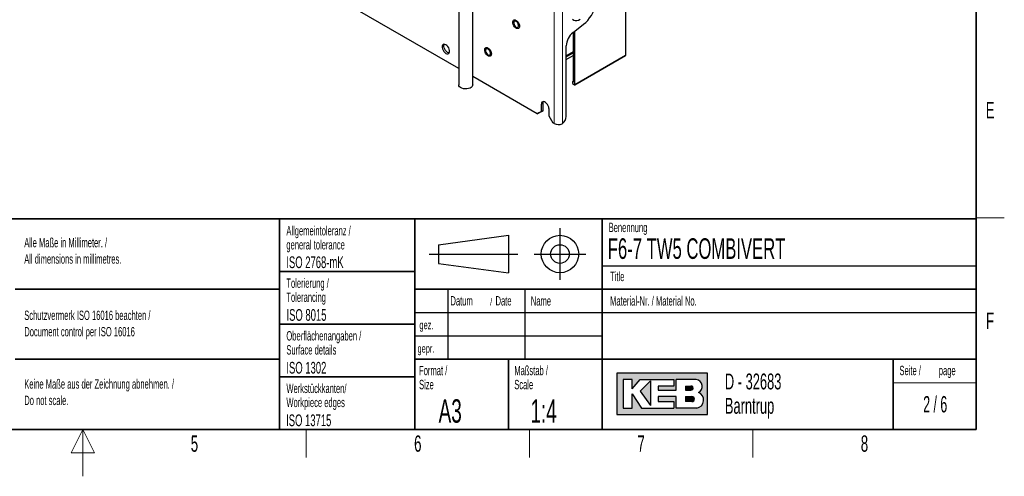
# Paper-space layout 'Blatt2' of a CAD drawing. Header units: millimetres. Extents: x 5 to 418, y 2 to 292.
# Tile 51 of 59: x 203 to 414, y 2 to 100. Entities that reach past the tile are written whole.
import ezdxf

# ---------------------------------------------------------------- set-up
doc = ezdxf.new("R2010")
doc.units = ezdxf.units.MM
doc.layers.add('SLD-0', color=7, linetype='Continuous')
doc.styles.add('SLDTEXTSTYLE1', font='TXT', dxfattribs={"width": 0.605})
doc.styles.add('SLDTEXTSTYLE2', font='TXT', dxfattribs={"width": 0.563})

# ---------------------------------------------------------------- blocks, each defined once
blk = doc.blocks.new('SW_NOTE_0_23')
at = {"layer": 'SLD-0', "color": 0, "char_height": 2, "attachment_point": 1, "style": 'SLDTEXTSTYLE1'}
for s, insert in [('Alle Maße in Millimeter. /', (0, 2.5781354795)), ('All dimensions in millimetres.', (0, -0.9218646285))]:
    blk.add_mtext(s, dxfattribs=dict(at, insert=insert))
blk = doc.blocks.new('SW_NOTE_0_26')
at = {"layer": 'SLD-0', "color": 0, "char_height": 2, "attachment_point": 1, "style": 'SLDTEXTSTYLE1'}
for s, insert in [('Keine Maße aus der Zeichnung abnehmen. /', (0, 2.5781354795)), ('Do not scale.', (0, -0.9218646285))]:
    blk.add_mtext(s, dxfattribs=dict(at, insert=insert))
blk = doc.blocks.new('SW_NOTE_0_27')
at = {"layer": 'SLD-0', "color": 0, "char_height": 2, "attachment_point": 1, "style": 'SLDTEXTSTYLE1'}
for s, insert in [('Schutzvermerk ISO 16016 beachten /', (0, 2.5781354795)), ('Document control per ISO 16016', (0, -0.9218646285))]:
    blk.add_mtext(s, dxfattribs=dict(at, insert=insert))
blk = doc.blocks.new('SW_NOTE_0_28')
at = {"layer": 'SLD-0', "color": 0, "char_height": 2, "attachment_point": 1, "style": 'SLDTEXTSTYLE1'}
for s, insert in [('Werkstückkanten/', (0, 2.5781354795)), ('Workpiece edges', (0, -0.4218645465))]:
    blk.add_mtext(s, dxfattribs=dict(at, insert=insert))
blk = doc.blocks.new('SW_NOTE_0_29')
at = {"layer": 'SLD-0', "color": 0, "char_height": 2, "attachment_point": 1, "style": 'SLDTEXTSTYLE1'}
for s, insert in [('Oberflächenangaben /', (0, 2.5781354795)), ('Surface details', (0, -0.4218645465))]:
    blk.add_mtext(s, dxfattribs=dict(at, insert=insert))
blk = doc.blocks.new('SW_NOTE_0_30')
at = {"layer": 'SLD-0', "color": 0, "char_height": 2, "attachment_point": 1, "style": 'SLDTEXTSTYLE1'}
for s, insert in [('Tolerierung /', (0, 2.5781354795)), ('Tolerancing', (0, -0.4218645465))]:
    blk.add_mtext(s, dxfattribs=dict(at, insert=insert))
blk = doc.blocks.new('SW_NOTE_0_31')
at = {"layer": 'SLD-0', "color": 0, "char_height": 2, "attachment_point": 1, "style": 'SLDTEXTSTYLE1'}
for s, insert in [('Allgemeintoleranz /', (0, 2.5781354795)), ('general tolerance', (0, -0.4218645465))]:
    blk.add_mtext(s, dxfattribs=dict(at, insert=insert))
blk = doc.blocks.new('SW_NOTE_0_32')
at = {"layer": 'SLD-0', "color": 0, "char_height": 2, "attachment_point": 1, "style": 'SLDTEXTSTYLE1'}
for s, insert in [('Format /', (0, 2.5781354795)), ('Size', (0, -0.4218645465))]:
    blk.add_mtext(s, dxfattribs=dict(at, insert=insert))
blk = doc.blocks.new('SW_NOTE_0_33')
at = {"layer": 'SLD-0', "color": 0, "attachment_point": 1, "style": 'SLDTEXTSTYLE1'}
for s, insert, char_height in [('Datum', (0, 2.5781354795), 2), ('/', (8.4829859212, 2.0780460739), 1.5), ('Date', (9.6392361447, 2.5781354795), 2)]:
    blk.add_mtext(s, dxfattribs=dict(at, insert=insert, char_height=char_height))
blk = doc.blocks.new('SW_NOTE_0_34')
at = {"layer": 'SLD-0', "color": 0, "char_height": 2, "attachment_point": 1, "style": 'SLDTEXTSTYLE1'}
for s, insert in [('Maßstab /', (0, 2.5781354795)), ('Scale', (0, -0.4218645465))]:
    blk.add_mtext(s, dxfattribs=dict(at, insert=insert))
blk = doc.blocks.new('SW_NOTE_0_35')
at = {"layer": 'SLD-0', "color": 0, "char_height": 3.4, "attachment_point": 1, "style": 'SLDTEXTSTYLE1'}
for s, insert in [('D - 32683', (0, 4.3828303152)), ('Barntrup', (0, -0.8171696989))]:
    blk.add_mtext(s, dxfattribs=dict(at, insert=insert))
blk = doc.blocks.new('SW_NOTE_0_36')
at = {"layer": 'SLD-0', "color": 0, "char_height": 2, "attachment_point": 1, "style": 'SLDTEXTSTYLE1'}
for s, insert in [('Seite /', (0, 2.5781354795)), ('page', (8.413542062, 2.5784205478))]:
    blk.add_mtext(s, dxfattribs=dict(at, insert=insert))

psp = doc.layouts.new('Blatt2')

# ---------------------------------------------------------------- hatches: boundary and pattern name
at = {"linetype": 'Continuous'}
h = psp.add_hatch(color=7, dxfattribs=at)
h.paths.add_polyline_path([(331.1423676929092, 15.18257760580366), (350.5207896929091, 15.18257760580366), (350.5207896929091, 24.04128480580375), (331.1423676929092, 24.04128480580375)], flags=0)
edge = h.paths.add_edge_path(flags=0)
edge.add_arc((347.9991875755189, 18.26988521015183), 1.720915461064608, -81.72003226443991, 70.17096003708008, ccw=False)
edge.add_line((348.2470169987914, 16.56690822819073), (348.2293995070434, 16.56675060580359))
edge.add_line((348.2293995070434, 16.56675060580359), (343.8767592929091, 16.56675060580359))
edge.add_line((343.8767592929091, 16.56675060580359), (343.8767592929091, 19.05826200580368))
edge.add_line((343.8767592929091, 19.05826200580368), (340.0010748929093, 19.05826200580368))
edge.add_line((340.0010748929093, 19.05826200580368), (340.0010748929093, 17.95092360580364))
edge.add_line((340.0010748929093, 17.95092360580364), (343.3230900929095, 17.95092360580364))
edge.add_line((343.3230900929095, 17.95092360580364), (343.3230900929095, 16.56675060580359))
edge.add_line((343.3230900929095, 16.56675060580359), (336.4022250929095, 16.56675060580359))
edge.add_line((336.4022250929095, 16.56675060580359), (334.4643828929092, 19.61193120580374))
edge.add_line((334.4643828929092, 19.61193120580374), (334.4643828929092, 16.56675060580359))
edge.add_line((334.4643828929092, 16.56675060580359), (332.5265406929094, 16.56675060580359))
edge.add_line((332.5265406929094, 16.56675060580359), (332.5265406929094, 22.65711180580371))
edge.add_line((332.5265406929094, 22.65711180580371), (334.4643828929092, 22.65711180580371))
edge.add_line((334.4643828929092, 22.65711180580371), (334.4643828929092, 20.71926960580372))
edge.add_line((334.4643828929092, 20.71926960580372), (336.1253904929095, 22.65711180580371))
edge.add_line((336.1253904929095, 22.65711180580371), (343.3230900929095, 22.65711180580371))
edge.add_line((343.3230900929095, 22.65711180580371), (343.3230900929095, 21.27293880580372))
edge.add_line((343.3230900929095, 21.27293880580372), (340.0010748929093, 21.27293880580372))
edge.add_line((340.0010748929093, 21.27293880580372), (340.0010748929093, 20.44243500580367))
edge.add_line((340.0010748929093, 20.44243500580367), (343.8767592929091, 20.44243500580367))
edge.add_line((343.8767592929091, 20.44243500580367), (343.8767592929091, 22.65711180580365))
edge.add_line((343.8767592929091, 22.65711180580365), (348.1497422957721, 22.65711180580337))
edge.add_line((348.1497422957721, 22.65711180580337), (348.151741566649, 22.65711180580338))
edge.add_line((348.151741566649, 22.65711180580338), (348.1521661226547, 22.65713246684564))
edge.add_arc((347.9523797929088, 21.20834406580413), 1.462498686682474, -64.4589412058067, 82.1484933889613, ccw=False)
psp.add_hatch(color=7, dxfattribs=at).paths.add_polyline_path([(338.3400672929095, 17.12041980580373), (338.3400672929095, 22.38027720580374), (336.1253904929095, 20.16560040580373)], flags=0)
h = psp.add_hatch(color=7, dxfattribs=at)
edge = h.paths.add_edge_path(flags=0)
edge.add_line((345.8146014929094, 20.44243500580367), (346.974194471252, 20.44243500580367))
edge.add_arc((347.0534490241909, 20.85768690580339), 0.4227474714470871, 259.1945394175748, 460.8054605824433)
edge.add_line((346.9741944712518, 21.27293880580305), (345.8146014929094, 21.27293880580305))
edge.add_line((345.8146014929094, 21.27293880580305), (345.8146014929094, 20.44243500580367))
h = psp.add_hatch(color=7, dxfattribs=at)
edge = h.paths.add_edge_path(flags=0)
edge.add_line((345.8146014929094, 17.95092360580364), (347.1991847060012, 17.95092360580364))
edge.add_arc((347.1991847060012, 18.50459280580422), 0.5536692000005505, 270.0000000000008, 450.0000000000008)
edge.add_line((347.1991847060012, 19.05826200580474), (347.1703327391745, 19.05826200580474))
edge.add_line((347.1703327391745, 19.05826200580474), (345.8146014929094, 19.05826200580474))
edge.add_line((345.8146014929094, 19.05826200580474), (345.8146014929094, 17.95092360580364))

# ---------------------------------------------------------------- linework, layer by layer
at = {"color": 7, "linetype": 'Continuous', "lineweight": 18}
for p, q in [((317.7672694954, 77.3833407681), (317.7672694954, 199.8644674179)), ((319.5350356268, 77.3884637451), (319.5350356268, 199.8593517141)), ((333.0438932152, 91.9847761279), (333.0438932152, 111.2413634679)), ((322.1866865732, 85.7170742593), (333.0438932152, 91.9847761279)), ((315.0272317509, 81.5168306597), (315.3807851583, 81.7209326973))]:
    psp.add_line(p, q, dxfattribs=at)
at = {"color": 7, "linetype": 'Continuous', "lineweight": 25}
for p, q in [((297.3523396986, 89.1686288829), (261.1079123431, 110.0920914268)), ((333.0789751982, 92.0349037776), (333.0789751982, 111.2914911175)), ((297.3523396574, 106.0635644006), (297.3523396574, 85.6500392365)), ((300.3523394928, 85.6500394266), (300.3523394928, 106.0635645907)), ((321.7913280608, 96.8463212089), (324.0380619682, 98.6008032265)), ((321.8330797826, 96.878917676), (321.8330797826, 86.2273633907)), ((322.1866865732, 85.7170742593), (322.1866865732, 97.1550566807)), ((320.3305307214, 78.8632458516), (320.3305307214, 93.9926854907)), ((321.833079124, 92.7177073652), (320.3305321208, 91.8502914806)), ((320.3305308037, 91.6666621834), (321.833079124, 92.5340757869)), ((320.3305308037, 91.10149833), (321.833079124, 91.9093768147)), ((322.1607794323, 85.6598165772), (333.0164687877, 91.9266364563)), ((314.1433464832, 79.4753869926), (300.3523405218, 87.4367652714)), ((321.8330804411, 86.4175160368), (321.6740333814, 86.3191789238)), ((321.6740333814, 86.3191789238), (321.6740333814, 85.9109137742)), ((321.6740333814, 86.3191789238), (321.8330797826, 86.2273633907)), ((321.6740333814, 85.9109137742), (322.0982572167, 85.6660145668)), ((315.3807851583, 80.1899079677), (314.4968998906, 79.6794890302)), ((315.0272317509, 79.9858059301), (315.0272317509, 81.5168306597)), ((315.0272317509, 79.9858059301), (315.3807851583, 80.1899079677)), ((315.3807851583, 80.1899079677), (315.3807851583, 81.7209326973)), ((316.6182199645, 80.5983727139), (316.6182199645, 79.0673479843)), ((314.1433464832, 79.4753869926), (315.0272317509, 79.9858059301)), ((314.4968998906, 79.6794890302), (314.1433464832, 79.4753869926)), ((316.6182199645, 79.0673479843), (317.5021052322, 77.5364168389)), ((317.7672694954, 77.3833407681), (317.5021052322, 77.5364168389)), ((319.4422165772, 77.3348735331), (319.5350356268, 77.3884637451))]:
    psp.add_line(p, q, dxfattribs=at)
at = {"color": 7, "linetype": 'Continuous', "lineweight": 25, "flags": 128}
for points in [[(324.0380619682, 98.6008032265), (324.4942821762, 98.9936712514), (324.9316067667, 99.4443282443), (325.3423133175, 99.9448362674), (325.7191509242, 100.4863371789), (326.0554656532, 101.0592832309), (326.3453180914, 101.6535657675), (326.5835913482, 102.2586688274), (326.7660779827, 102.8639261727), (326.8895557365, 103.4586440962), (326.9518448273, 104.0323170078), (326.9518448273, 104.5748251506), (326.8895557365, 105.0765866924), (326.7660779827, 105.528740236), (326.5835913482, 105.9232969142), (326.3453180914, 106.2533016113), (326.0554656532, 106.5129215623), (325.7191509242, 106.6975668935), (325.3423133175, 106.803986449), (324.9316067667, 106.8302966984), (324.4942821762, 106.7760355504), (324.0380619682, 106.6421629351)], [(309.5105490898, 97.8603867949), (309.3056679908, 98.0578354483), (309.130100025, 98.304577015), (308.9994395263, 98.5786872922), (308.9253032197, 98.8558173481), (308.9142712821, 99.1113500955), (308.967328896, 99.3225599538), (309.0797608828, 99.4706934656), (309.2415758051, 99.5425860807), (309.4383963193, 99.5318516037), (309.6527341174, 99.4394359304), (309.8655440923, 99.2735593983), (310.0579181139, 99.0489580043), (310.212760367, 98.7855877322), (310.3163151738, 98.5068543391), (310.3593813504, 98.2375130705), (310.3381288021, 98.0015059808), (310.2544515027, 97.8197992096), (310.1157778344, 97.7085456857), (309.9344357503, 97.6776264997), (309.7265332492, 97.7297884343), (309.5105490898, 97.8603867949)], [(309.6355408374, 98.0002354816), (309.8169250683, 97.9324648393), (309.9764324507, 97.9467263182), (310.094820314, 98.0413040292), (310.1578140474, 98.2048003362), (310.1578140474, 98.4174865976), (310.094820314, 98.6537139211), (309.9764324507, 98.8849793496), (309.8169250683, 99.0834041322), (309.6355408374, 99.2250552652), (309.4541592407, 99.2928243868), (309.2946518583, 99.278562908), (309.1762613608, 99.1839867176), (309.1132676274, 99.0204904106), (309.1132676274, 98.8078041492), (309.1762613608, 98.5715768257), (309.2946518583, 98.3403098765), (309.4541592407, 98.141885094), (309.6355408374, 98.0002354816)], [(321.7048904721, 99.6715495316), (321.9642243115, 99.5088007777), (322.2655564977, 99.4253972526), (322.6002186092, 99.4237447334), (322.9585830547, 99.5038884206), (323.3303403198, 99.6635269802)], [(294.6095222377, 92.3851086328), (294.8336394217, 92.2929364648), (295.0395998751, 92.2826564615), (295.2107173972, 92.3550921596), (295.3331302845, 92.5043870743), (295.3969208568, 92.718429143), (295.3969208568, 92.9798945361), (295.3331302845, 93.2675876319), (295.2107173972, 93.5582174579), (295.0395998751, 93.8282212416), (294.8336394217, 94.0557381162), (294.6095222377, 94.222326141), (294.3854057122, 94.3144979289), (294.1794452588, 94.3247779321), (294.0083270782, 94.2523426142), (293.8859148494, 94.1030473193), (293.8221242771, 93.8890052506), (293.8221242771, 93.6275398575), (293.8859148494, 93.3398467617), (294.0083270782, 93.0492173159), (294.1794452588, 92.779213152), (294.3854057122, 92.5516962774), (294.6095222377, 92.3851086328)], [(295.3202609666, 92.4808257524), (295.1871928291, 92.4970385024), (294.9630756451, 92.5892106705), (294.7389591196, 92.7557983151), (294.5329986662, 92.9833151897), (294.3618804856, 93.2533193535), (294.2394682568, 93.5439487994), (294.1756776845, 93.8316418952), (294.1756776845, 94.0931072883), (294.2394682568, 94.307149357), (294.2523375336, 94.3307226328)], [(303.4893818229, 91.9483878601), (303.2855596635, 92.1487780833), (303.1119106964, 92.3974536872), (302.9838633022, 92.6723185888), (302.9127958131, 92.9489424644), (302.9050223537, 93.2027523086), (302.9612343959, 93.4111920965), (303.0764362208, 93.5557433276), (303.2403927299, 93.6235646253), (303.4385356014, 93.6086233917), (303.6532579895, 93.5122503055), (303.8654805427, 93.3430018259), (304.0563491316, 93.1159356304), (304.2089009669, 92.851210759), (304.3095832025, 92.5723470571), (304.3494488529, 92.3041355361), (304.3249562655, 92.0704004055), (304.2382812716, 91.8919085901), (304.0971248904, 91.7845217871), (303.914031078, 91.7577895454), (303.7052672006, 91.8140746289), (303.4893818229, 91.9483878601)], [(303.6251341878, 92.0797492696), (303.8065171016, 92.0119793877), (303.9660231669, 92.0262416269), (304.0844136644, 92.1208178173), (304.1474073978, 92.2843141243), (304.1474073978, 92.4970003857), (304.0844136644, 92.7332277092), (303.9660231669, 92.9644946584), (303.8065171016, 93.1629186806), (303.6251341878, 93.3045690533), (303.4437499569, 93.3723396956), (303.2842438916, 93.3580774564), (303.1658547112, 93.2635005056), (303.1028609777, 93.1000041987), (303.1028609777, 92.8873179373), (303.1658547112, 92.6510906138), (303.2842438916, 92.4198244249), (303.4437499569, 92.2214004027), (303.6251341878, 92.0797492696)], [(300.3523394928, 85.6500394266), (300.3338719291, 85.5145777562), (300.2289723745, 85.3061360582), (300.0375723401, 85.1193035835), (299.7717004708, 84.9658190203), (299.4480620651, 84.8553261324), (299.086991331, 84.7947689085), (298.7111771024, 84.7879509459), (298.3442334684, 84.8353003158), (298.0092147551, 84.9338440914), (297.7271733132, 85.0773885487), (297.5158292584, 85.2569145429), (297.3884647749, 85.4611420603), (297.3523396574, 85.6500392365)], [(316.6182199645, 80.5983727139), (316.5859986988, 80.8757743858), (316.4919401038, 81.1679095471), (316.3436648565, 81.451105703), (316.153187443, 81.7024268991), (315.935936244, 81.9015048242), (315.7095154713, 82.0322147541), (315.4922642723, 82.0839697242), (315.3017868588, 82.0525690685), (315.1535116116, 81.9405678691), (315.0594530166, 81.7570304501), (315.0272317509, 81.5168306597)], [(315.3807851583, 81.7209326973), (315.413006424, 81.9611324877), (315.4655398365, 82.0846016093)]]:
    psp.add_lwpolyline(points, dxfattribs=at)
at = {"color": 7, "linetype": 'Continuous', "lineweight": 18, "flags": 128}
psp.add_lwpolyline([(333.0438932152, 91.9847761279), (333.0418688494, 91.9656450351), (333.0364661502, 91.9491775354), (333.0278905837, 91.9360124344), (333.0164753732, 91.9266463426), (333.0164687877, 91.9266364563)], dxfattribs=at)
at = {"color": 7, "linetype": 'Continuous', "lineweight": 25}
for centre, radius, start, end in [((324.2355876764, 93.7943721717), 3.910089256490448, 128.6907069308, 177.092804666), ((332.9539755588, 92.0348984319), 0.1250000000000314, 299.997168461, 0), ((318.388198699, 78.9590011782), 1.944690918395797, 306.1376444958, 357.1776515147), ((318.6555124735, 79.1136145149), 1.944948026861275, 242.8261209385, 293.8589166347)]:
    psp.add_arc(centre, radius, start, end, dxfattribs=at)
at = {"color": 7, "linetype": 'Continuous', "lineweight": 18}
psp.add_arc((333.0173624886, 92.0406836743), 0.0618832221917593, 295.3865108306, 354.6407594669, dxfattribs=at)
at = {"color": 7, "linetype": 'Continuous', "lineweight": 25}
psp.add_ellipse((322.0982851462, 85.7680779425), major_axis=(-0.06249491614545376, 0.1082561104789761), ratio=0.5775574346, start_param=2.356123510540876, end_param=3.927224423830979, dxfattribs=at)
at = {"layer": 'SLD-0', "lineweight": 35}
for p, q in [((408, 12), (408, 282.5)), ((135, 57), (408, 57)), ((259, 57), (259, 12)), ((288, 57), (288, 12)), ((328, 57.0000000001), (328, 12)), ((408, 57), (408, 12)), ((259, 45.75), (288, 45.75)), ((202.5, 42), (259, 42)), ((408, 42), (288, 42)), ((259, 34.5), (288, 34.5)), ((202.5, 27), (259, 27)), ((288, 27), (408, 27)), ((308, 27), (308, 12)), ((390.2572074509, 27), (390.2572074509, 12)), ((259, 23.25), (288, 23.25)), ((26, 12), (408, 12)), ((135, 12), (408, 12))]:
    psp.add_line(p, q, dxfattribs=at)
at = {"layer": 'SLD-0', "lineweight": 18}
for p, q in [((408, 57.25), (414, 57.25)), ((390.2572074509, 22), (408, 22)), ((217, 12), (214.5, 7)), ((217, 2), (217, 12)), ((219.5, 7), (217, 12)), ((264.75, 6), (264.75, 12)), ((312.5, 6), (312.5, 12)), ((360.25, 6), (360.25, 12)), ((214.5, 7), (219.5, 7))]:
    psp.add_line(p, q, dxfattribs=at)
at = {"layer": 'SLD-0'}
for p, q in [((319, 55), (319, 44)), ((293, 51.5), (308, 53.5)), ((308, 53.5), (308, 45.5)), ((293, 51.5), (293, 47.5)), ((291, 49.5), (310, 49.5)), ((313.5, 49.5), (324.5, 49.5)), ((293, 47.5), (308, 45.5)), ((328, 47.0000000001), (408, 47.0000000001)), ((295, 42), (295, 27)), ((311.5, 42), (311.5, 27)), ((288, 37), (408, 37)), ((288, 32), (328, 32)), ((348.1497422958, 22.6571118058), (348.1517415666, 22.6571118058)), ((348.1517415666, 22.6571118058), (348.1521661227, 22.6571324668)), ((348.229399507, 16.5667506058), (348.2470169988, 16.5669082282))]:
    psp.add_line(p, q, dxfattribs=at)
at = {"layer": 'SLD-0', "linetype": 'Continuous'}
for p, q in [((350.5207896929, 24.0412848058), (331.1423676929, 24.0412848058)), ((331.1423676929, 24.0412848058), (331.1423676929, 15.1825776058)), ((350.5207896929, 15.1825776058), (350.5207896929, 24.0412848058)), ((334.4643828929, 22.6571118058), (332.5265406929, 22.6571118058)), ((332.5265406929, 22.6571118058), (332.5265406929, 16.5667506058)), ((334.4643828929, 20.7192696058), (336.1253904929, 22.6571118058)), ((334.4643828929, 20.7192696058), (334.4643828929, 22.6571118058)), ((336.1253904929, 22.6571118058), (343.3230900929, 22.6571118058)), ((338.3400672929, 22.3802772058), (336.1253904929, 20.1656004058)), ((338.3400672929, 22.3802772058), (338.3400672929, 17.1204198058)), ((340.0010748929, 21.2729388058), (340.0010748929, 20.4424350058)), ((343.3230900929, 21.2729388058), (340.0010748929, 21.2729388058)), ((343.3230900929, 22.6571118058), (343.3230900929, 21.2729388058)), ((348.1497422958, 22.6571118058), (343.8767592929, 22.6571118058)), ((343.8767592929, 20.4424350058), (343.8767592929, 22.6571118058)), ((345.8146014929, 21.2729388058), (346.9741944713, 21.2729388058)), ((345.8146014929, 21.2729388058), (345.8146014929, 20.4424350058)), ((348.1497422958, 22.6571118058), (348.1517415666, 22.6571118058)), ((348.1517415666, 22.6571118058), (348.1521661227, 22.6571324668)), ((334.4643828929, 16.5667506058), (334.4643828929, 19.6119312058)), ((334.4643828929, 19.6119312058), (336.4022250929, 16.5667506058)), ((336.1253904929, 20.1656004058), (338.3400672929, 17.1204198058)), ((340.0010748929, 20.4424350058), (343.8767592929, 20.4424350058)), ((340.0010748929, 19.0582620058), (340.0010748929, 17.9509236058)), ((343.8767592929, 19.0582620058), (340.0010748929, 19.0582620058)), ((343.8767592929, 16.5667506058), (343.8767592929, 19.0582620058)), ((345.8146014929, 20.4424350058), (346.9741944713, 20.4424350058)), ((345.8146014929, 19.0582620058), (347.199184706, 19.0582620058)), ((345.8146014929, 19.0582620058), (345.8146014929, 17.9509236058)), ((347.1703327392, 19.0582620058), (347.199184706, 19.0582620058)), ((340.0010748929, 17.9509236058), (343.3230900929, 17.9509236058)), ((343.3230900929, 17.9509236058), (343.3230900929, 16.5667506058)), ((347.199184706, 17.9509236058), (345.8146014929, 17.9509236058)), ((331.1423676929, 15.1825776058), (350.5207896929, 15.1825776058)), ((332.5265406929, 16.5667506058), (334.4643828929, 16.5667506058)), ((336.4022250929, 16.5667506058), (343.3230900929, 16.5667506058)), ((348.229399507, 16.5667506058), (343.8767592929, 16.5667506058)), ((348.229399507, 16.5667506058), (348.2470169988, 16.5669082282))]:
    psp.add_line(p, q, dxfattribs=at)
at = {"layer": 'SLD-0'}
for radius in [3.999999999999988, 1.999999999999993]:
    psp.add_circle((319, 49.5), radius, dxfattribs=at)
at = {"layer": 'SLD-0', "linetype": 'Continuous'}
for centre, radius, start, end in [((347.0534490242, 20.8576869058), 0.4227474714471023, 259.1945394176, 100.8054605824), ((347.9523797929, 21.2083440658), 1.46249868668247, 295.5410587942, 82.1484933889), ((347.199184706, 18.5045928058), 0.5536692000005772, 270, 90), ((347.9991875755, 18.2698852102), 1.720915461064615, 278.2799677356, 70.1709600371)]:
    psp.add_arc(centre, radius, start, end, dxfattribs=at)

# ---------------------------------------------------------------- block references
at = {"layer": 'SLD-0'}
for name, p in [('SW_NOTE_0_31', (260.5043854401, 52.9003064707)), ('SW_NOTE_0_23', (204.4639500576, 50.3606872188)), ('SW_NOTE_0_30', (260.5022836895, 41.7004098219)), ('SW_NOTE_0_33', (295.5861619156, 37.9261102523)), ('SW_NOTE_0_27', (204.4639500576, 34.8276741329)), ('SW_NOTE_0_29', (260.5027641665, 30.4450935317)), ('SW_NOTE_0_32', (288.8790098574, 23.0287702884)), ('SW_NOTE_0_34', (309.2314641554, 23.0287700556)), ('SW_NOTE_0_36', (391.5827404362, 23.0329928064)), ('SW_NOTE_0_35', (354.2591907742, 19.5828264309)), ('SW_NOTE_0_26', (204.4639500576, 20.1508694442)), ('SW_NOTE_0_28', (260.5090753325, 19.2125013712))]:
    psp.add_blockref(name, p, dxfattribs=at)

# ---------------------------------------------------------------- texts
for s, insert, char_height, attachment_point, style in [('E', (410.9815679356, 82.0010772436), 3.5, 2, 'SLDTEXTSTYLE1'), ('Benennung', (329.4092408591, 56.1865848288), 2, 1, 'SLDTEXTSTYLE1'), ('F6-7 TW5 COMBIVERT', (329.222041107, 52.8643539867), 4.4, 1, 'SLDTEXTSTYLE1'), ('ISO 2768-mK', (260.4940938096, 48.9932287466), 2.5, 1, 'SLDTEXTSTYLE1'), ('Title', (329.7169273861, 45.7051426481), 2, 1, 'SLDTEXTSTYLE1'), ('Name', (312.770034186, 40.4793879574), 2, 1, 'SLDTEXTSTYLE1'), ('Material-Nr. / Material No.', (329.7169273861, 40.4793879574), 2, 1, 'SLDTEXTSTYLE1'), ('ISO 8015', (260.5277662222, 37.732972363), 2.5, 1, 'SLDTEXTSTYLE1'), ('F', (410.9536166, 37.0010772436), 3.5, 2, 'SLDTEXTSTYLE1'), ('gez.', (288.9470592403, 35.2328921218), 1.8, 1, 'SLDTEXTSTYLE1'), ('gepr.', (288.5445949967, 30.2118970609), 1.8, 1, 'SLDTEXTSTYLE1'), ('ISO 1302', (260.5038336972, 26.4529504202), 2.5, 1, 'SLDTEXTSTYLE1'), ('2 / 6', (399.2270929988, 19.1523676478), 3.5, 2, 'SLDTEXTSTYLE2'), ('A3', (293.0566699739, 18.4626222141), 5, 1, 'SLDTEXTSTYLE1'), ('1:4', (312.6833009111, 18.426931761), 5, 1, 'SLDTEXTSTYLE1'), ('ISO 13715', (260.4472726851, 15.2160422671), 2.5, 1, 'SLDTEXTSTYLE1'), ('5', (240.8527123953, 10.7429955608), 3.5, 2, 'SLDTEXTSTYLE1'), ('6', (288.6027123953, 10.7429955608), 3.5, 2, 'SLDTEXTSTYLE1'), ('7', (336.3527123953, 10.7429955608), 3.5, 2, 'SLDTEXTSTYLE1'), ('8', (384.1027123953, 10.7429955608), 3.5, 2, 'SLDTEXTSTYLE1')]:
    psp.add_mtext(s, dxfattribs=dict(at, insert=insert, char_height=char_height, attachment_point=attachment_point, style=style))

doc.saveas('drawing.dxf')
